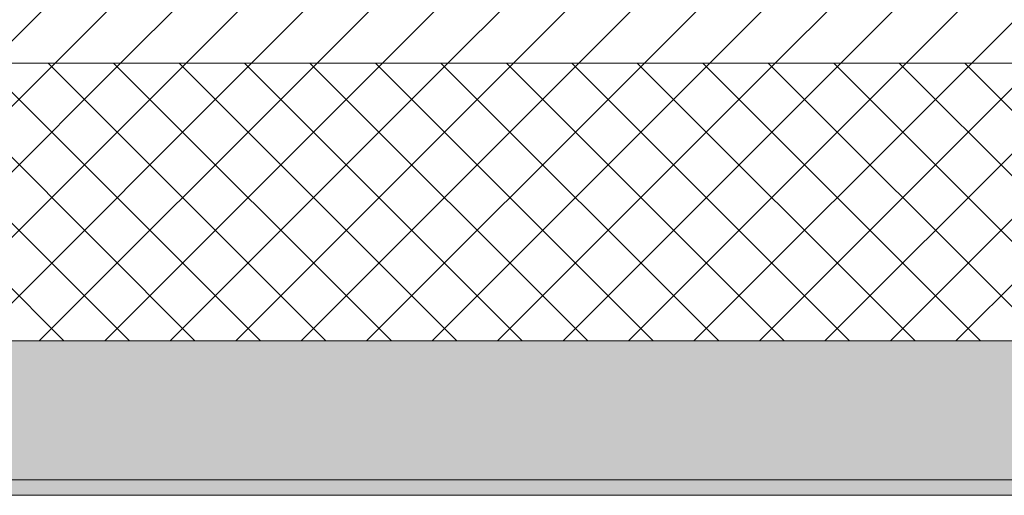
# Model space of a CAD drawing. Header units: millimetres. Extents: x -30280 to 19093, y -19247 to 4746.
# Tile 19 of 21: x -27152 to -26514, y -1699 to -1391. Entities that reach past the tile are written whole.
import ezdxf

# ---------------------------------------------------------------- set-up
doc = ezdxf.new("R2010")
doc.units = ezdxf.units.MM
doc.header["$MEASUREMENT"] = 0
doc.layers.add('12_FAÇ_Façana', color=7, linetype='Continuous')
doc.layers.add('12_FAÇ_Façana_Pluma_Nº__102', color=7, linetype='Continuous', lineweight=5, true_color=0xcccccc)
doc.layers.add('12_FAÇ_Façana_Pluma_Nº__174', color=7, linetype='Continuous', lineweight=13, true_color=0xe4ad2c)
doc.layers.add('12_FAÇ_Façana_Pluma_Nº__2', color=8, linetype='Continuous', lineweight=5)
doc.layers.add('12_FAÇ_Façana_Pluma_Nº__7', color=7, linetype='Continuous', lineweight=5)

# ---------------------------------------------------------------- blocks, each defined once
blk = doc.blocks.new('Muro_4_1', base_point=(-28050.85, -1193.98))
at = {"layer": '12_FAÇ_Façana_Pluma_Nº__102', "linetype": 'Continuous', "lineweight": 0, "true_color": 0xe5e5e5}
for points in [[(-27697.98, -1688.98), (-25366.43, -1688.98), (-25366.43, -1598.98), (-27762.14, -1598.98)], [(-27690.85, -1698.98), (-25366.43, -1698.98), (-25366.43, -1688.98), (-27690.85, -1688.98)]]:
    blk.add_hatch(color=254, dxfattribs=at).paths.add_polyline_path(points)
at = {"layer": '12_FAÇ_Façana_Pluma_Nº__174', "linetype": 'Continuous', "lineweight": 13, "true_color": 0xe4ad2c}
h = blk.add_hatch(dxfattribs=at)
h.set_pattern_fill('SATE_Aislamiento_0001', color=42, style=0, pattern_type=2)
h.set_pattern_definition([(45, (0, 0), (-21.213203, 21.213203), []), (135, (0, 0), (21.213203, 21.213203), [])])
h.paths.add_polyline_path([(-27762.14, -1598.98), (-25366.43, -1598.98), (-25366.43, -1418.98), (-27890.45, -1418.98)])
at = {"layer": '12_FAÇ_Façana_Pluma_Nº__2', "linetype": 'Continuous', "lineweight": 5}
h = blk.add_hatch(dxfattribs=at)
h.set_pattern_fill('Ceramic_0001', color=8, style=0, pattern_type=2)
h.set_pattern_definition([(45, (0, 0), (-21.213203, 21.213203), [])])
h.paths.add_polyline_path([(-27890.45, -1418.98), (-25366.43, -1418.98), (-25366.43, -1203.98), (-28043.72, -1203.98)])
at = {"layer": '12_FAÇ_Façana_Pluma_Nº__7', "color": 7, "linetype": 'Continuous', "lineweight": 5}
for p, q in [((-27890.45, -1418.98), (-25366.43, -1418.98)), ((-27762.14, -1598.98), (-25366.43, -1598.98)), ((-27697.98, -1688.98), (-25366.43, -1688.98))]:
    blk.add_line(p, q, dxfattribs=at)
at = {"layer": '12_FAÇ_Façana_Pluma_Nº__7', "color": 7, "linetype": 'Continuous', "lineweight": 5, "flags": 128}
blk.add_lwpolyline([(-27690.85, -1698.98), (-25366.43, -1698.98)], dxfattribs=at)

msp = doc.modelspace()

# ---------------------------------------------------------------- block references
at = {"layer": '12_FAÇ_Façana', "color": 7, "lineweight": 20}
msp.add_blockref('Muro_4_1', (-28050.85, -1193.98), dxfattribs=at)

doc.saveas('drawing.dxf')
